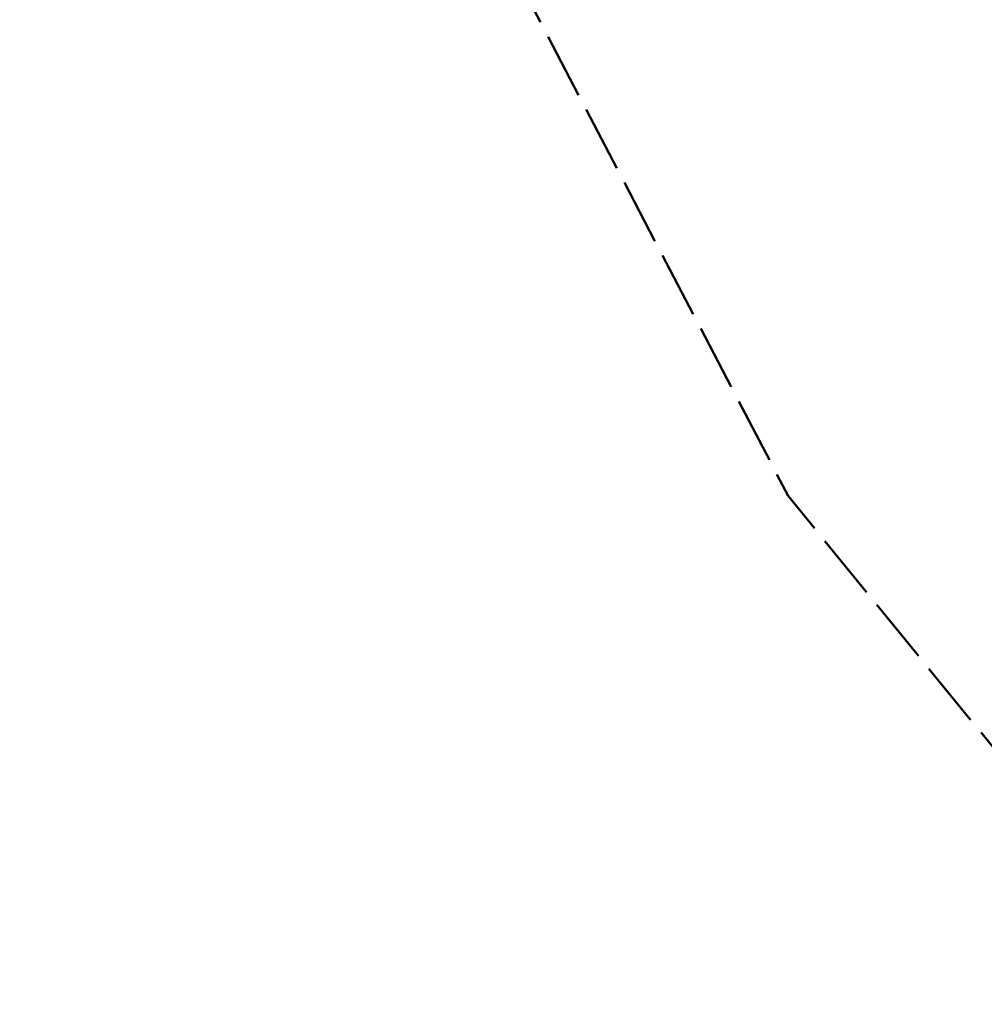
# Model space of a CAD drawing. Header units: metres. Extents: x 7529615 to 7533751, y 5721195 to 5727898.
# Tile 3 of 138: x 7531600 to 7531718, y 5723832 to 5723952. Entities that reach past the tile are written whole.
import ezdxf

# ---------------------------------------------------------------- set-up
doc = ezdxf.new("R2010")
doc.units = ezdxf.units.M
doc.linetypes.add('L_0_09', pattern=[2.5, 2, -0.5])
doc.layers.add('zakres-mdcp', color=7, linetype='L_0_09', lineweight=50, true_color=0xff05ff)

msp = doc.modelspace()

# ---------------------------------------------------------------- linework, layer by layer
at = {"layer": 'zakres-mdcp', "color": 202, "lineweight": 50, "ltscale": 4, "flags": 128}
msp.add_lwpolyline([(7531758.716316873, 5723850.031909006), (7531728.331703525, 5723851.793632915), (7531693.813741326, 5723894.135737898), (7531508.568638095, 5724248.601719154), (7531193.640068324, 5724847.394291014), (7530844.996791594, 5725516.068439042), (7530405.870960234, 5726335.327386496), (7530096.992591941, 5726929.301035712), (7529784.459058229, 5727520.372711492), (7529614.643708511, 5727842.409959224), (7529717.956556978, 5727897.666950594), (7529956.257943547, 5727449.277892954), (7530409.857311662, 5726589.567540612), (7530617.799417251, 5726197.498604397), (7530696.375519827, 5726240.90334901), (7530727.021101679, 5726177.861913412), (7530650.29907946, 5726135.481346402), (7530758.300650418, 5725929.636106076), (7531064.675135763, 5725351.856441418), (7531385.886929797, 5724741.515207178), (7531581.600330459, 5724370.322890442), (7531686.000949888, 5724174.744627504), (7531797.117105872, 5723955.134306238), (7531838.086813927, 5723957.500639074), (7531858.45747223, 5723931.987478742), (7531819.328268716, 5723892.549318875), (7531820.891360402, 5723857.614461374), (7531768.235131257, 5723832.41024715), (7531758.716316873, 5723850.031909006)], dxfattribs=at)

doc.saveas('drawing.dxf')
